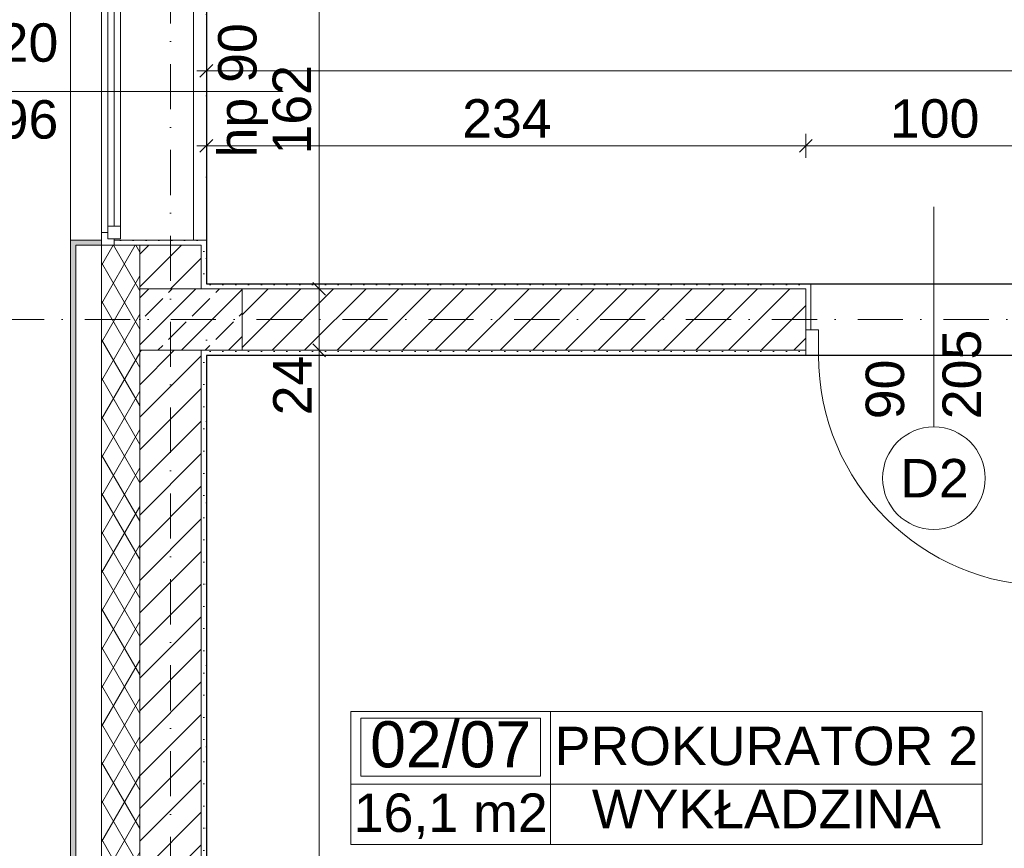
# Model space of a CAD drawing. Header units: millimetres. Extents: x -126905 to -83905, y -179170 to 5194.
# Tile 9 of 56: x -122518 to -118674, y -99931 to -96696. Entities that reach past the tile are written whole.
import ezdxf
from ezdxf.enums import TextEntityAlignment as Align

# ---------------------------------------------------------------- set-up
doc = ezdxf.new("R2010")
doc.units = ezdxf.units.MM
doc.header["$MEASUREMENT"] = 0
doc.linetypes.add('Kropki i Kreski', pattern=[335.138881, 176.388884, -88.194442, 0, -70.555556])
doc.linetypes.add('Kropkowana', pattern=[317.499995, 0, -317.499995])
for name, color, linetype, lineweight in [('Nowe_Drzwi Archicad_Nr_pióra__3', 7, 'Continuous', 13), ('Nowe_Konstrukcja - Stropy_Nr_pióra__126', 255, 'Continuous', 0), ('Nowe_Konstrukcja - Słupy_Nr_pióra__41', 7, 'Continuous', 13), ('Nowe_Konstrukcja - Ściany zew_Nr_pióra__21', 7, 'Continuous', 20), ('Nowe_Konstrukcja - Ściany zew_Nr_pióra__3', 7, 'Continuous', 13), ('Nowe_Okna Archicada_Nr_pióra__3', 7, 'Continuous', 13), ('Nowe_Osie_Nr_pióra__4', 8, 'Continuous', 13), ('Nowe_Wymiarowanie - Ogólne_Nr_pióra__42', 8, 'Continuous', 25), ('Nowe_Znaczniki drzwi Archicada_Nr_pióra__2', 8, 'Continuous', 15), ('Nowe_Znaczniki drzwi Archicada_Nr_pióra__7', 7, 'Continuous', 35), ('Nowe_Znaczniki okien Archicada_Nr_pióra__2', 8, 'Continuous', 15), ('Nowe_Znaczniki okien Archicada_Nr_pióra__7', 7, 'Continuous', 35)]:
    doc.layers.add(name, color=color, linetype=linetype, lineweight=lineweight)
for name, color, linetype in [('Nowe_Elementy Modelu - Strefy', 7, 'Continuous'), ('Nowe_Konstrukcja - Stropy', 7, 'Continuous'), ('Nowe_Konstrukcja - Słupy', 7, 'Continuous'), ('Nowe_Konstrukcja - Ściany zew', 7, 'Continuous'), ('Nowe_Osie', 7, 'Continuous'), ('Nowe_Wymiarowanie - Ogólne', 7, 'Continuous'), ('Nowe_Znaczniki drzwi Archicada', 7, 'Continuous'), ('Nowe_Znaczniki okien Archicada', 7, 'Continuous')]:
    doc.layers.add(name, color=color, linetype=linetype)
for name, color, linetype, lineweight, true_color in [('Nowe_Elementy Modelu - Strefy_Nr_pióra__58', 7, 'Continuous', 25, 0xdf0000), ('Nowe_Konstrukcja - Słupy_Nr_pióra__101', 250, 'Continuous', 13, 0x333333), ('Nowe_Konstrukcja - Ściany zew_Nr_pióra__23', 7, 'Continuous', 13, 0x858585), ('Nowe_Metryczki pomieszczeń Archicada_Nr_pióra__81', 7, 'Continuous', 13, 0x6a6a6a), ('Nowe_Wymiarowanie - Ogólne_Nr_pióra__81', 7, 'Continuous', 13, 0x6a6a6a), ('Nowe_Znaczniki drzwi Archicada_Nr_pióra__81', 7, 'Continuous', 13, 0x6a6a6a), ('Nowe_Znaczniki okien Archicada_Nr_pióra__81', 7, 'Continuous', 13, 0x6a6a6a)]:
    doc.layers.add(name, color=color, linetype=linetype, lineweight=lineweight, true_color=true_color)
doc.styles.add('STYL_AUTOMATYCZNY_1', font='arial.ttf')
doc.styles.add('STYL_AUTOMATYCZNY_2', font='arial.ttf')
doc.dimstyles.new('STYL_AUTOMATYCZNY__1', dxfattribs={"dimtxt": 150, "dimasz": 47.5, "dimexe": 0.18, "dimexo": 0.0625, "dimgap": 0, "dimtad": 1, "dimdec": 0, "dimlfac": 0.1, "dimzin": 0, "dimdsep": 46, "dimtxsty": 'STYL_AUTOMATYCZNY_1', "dimblk": 'ARROWHEAD_6', "dimblk1": 'ARROWHEAD_6', "dimblk2": 'ARROWHEAD_6', "dimcen": 0.09, "dimse1": 1, "dimse2": 1, "dimclrd": 256, "dimclre": 256, "dimclrt": 8, "dimazin": 0, "dimtfac": 1, "dimtdec": 4, "dimtmove": 0, "dimatfit": 3, "dimfxl": 0, "dimtolj": 1, "dimtzin": 0, "dimarcsym": 0})
doc.dimstyles.new('STYL_AUTOMATYCZNY__2', dxfattribs={"dimtxt": 150, "dimasz": 47.5, "dimexe": 0.18, "dimexo": 0.0625, "dimgap": 0, "dimtad": 1, "dimtih": 1, "dimtoh": 1, "dimdec": 0, "dimlfac": 0.1, "dimzin": 0, "dimdsep": 46, "dimtxsty": 'STYL_AUTOMATYCZNY_1', "dimblk": 'ARROWHEAD_6', "dimblk1": 'ARROWHEAD_6', "dimblk2": 'ARROWHEAD_6', "dimcen": 0.09, "dimse1": 1, "dimse2": 1, "dimclrd": 256, "dimclre": 256, "dimclrt": 8, "dimazin": 0, "dimtfac": 1, "dimtdec": 4, "dimtmove": 0, "dimatfit": 3, "dimfxl": 0, "dimtolj": 1, "dimtzin": 0, "dimarcsym": 0})
doc.dimstyles.new('STYL_AUTOMATYCZNY__4', dxfattribs={"dimtxt": 150, "dimasz": 47.5, "dimexe": 0.18, "dimexo": 0.0625, "dimgap": 0, "dimtad": 1, "dimtih": 1, "dimtoh": 1, "dimdec": 0, "dimlfac": 0.1, "dimzin": 0, "dimdsep": 46, "dimtxsty": 'STYL_AUTOMATYCZNY_1', "dimblk": 'ARROWHEAD_6', "dimblk1": 'ARROWHEAD_6', "dimblk2": 'ARROWHEAD_6', "dimcen": 0.09, "dimse1": 1, "dimse2": 1, "dimclrd": 256, "dimclre": 256, "dimclrt": 8, "dimazin": 0, "dimtfac": 1, "dimtdec": 4, "dimtmove": 2, "dimatfit": 3, "dimfxl": 0, "dimtolj": 1, "dimtzin": 0, "dimarcsym": 0})
pattern_1 = [(0, (0, 0), (0, 86.60254), [0, -50]), (0, (25, 43.3), (0, 86.60254), [0, -50])]
pattern_2 = [(45, (0, 0), (-63.63961, 63.63961), [])]

# ---------------------------------------------------------------- blocks, each defined once
blk = doc.blocks.new('PROKURATOR 2_02_07_7_1', base_point=(-120445.6, -99679.7))
at = {"layer": 'Nowe_Metryczki pomieszczeń Archicada_Nr_pióra__81', "color": 251, "linetype": 'Continuous', "lineweight": 13, "true_color": 0x6a6a6a}
for p, q in [((-121226, -99396.8), (-118761.2, -99396.8)), ((-121226, -99915.4), (-121226, -99396.8)), ((-120445.6, -99396.8), (-120445.6, -99915.4)), ((-118761.2, -99396.8), (-118761.2, -99915.4)), ((-121187, -99422.8), (-120484.6, -99422.8)), ((-121187, -99649.1), (-121187, -99422.8)), ((-120484.6, -99422.8), (-120484.6, -99649.1)), ((-120484.6, -99649.1), (-121187, -99649.1)), ((-121226, -99679.7), (-118761.2, -99679.7)), ((-118761.2, -99915.4), (-121226, -99915.4))]:
    blk.add_line(p, q, dxfattribs=at)
at = {"layer": 'Nowe_Metryczki pomieszczeń Archicada_Nr_pióra__81', "color": 251, "lineweight": 13, "true_color": 0x6a6a6a}
for tag, height, style, p in [('ROOM_NUMBER', 180, 'STYL_AUTOMATYCZNY_2', (-120835.8, -99524.8)), ('ROOM_NAME', 150, 'STYL_AUTOMATYCZNY_1', (-119603.4, -99531)), ('floor_f', 150, 'STYL_AUTOMATYCZNY_1', (-119603.4, -99777.2)), ('ROOM_CALC_AREA', 150, 'STYL_AUTOMATYCZNY_1', (-120835.8, -99791.8))]:
    blk.add_attdef(tag, text='', height=height, dxfattribs=dict(at, style=style)).set_placement(p, align=Align.MIDDLE_CENTER)
blk = doc.blocks.new('Strop_1_1', base_point=(-95969.4, -92006.6))
at = {"layer": 'Nowe_Konstrukcja - Stropy_Nr_pióra__126', "color": 255, "linetype": 'Kropkowana', "lineweight": 0, "flags": 128}
blk.add_lwpolyline([(-95969.4, -92006.6), (-121789.5, -92006.6), (-121789.5, -102826.6), (-111909.5, -102826.6), (-111909.5, -100086.6), (-107469, -100086.6), (-107469, -102826.6), (-95969.4, -102826.6)], close=True, dxfattribs=at)
blk = doc.blocks.new('Drzwi 27')
at = {"layer": 'Nowe_Drzwi Archicad_Nr_pióra__3', "color": 7, "linetype": 'Continuous', "lineweight": 13}
for p, q in [((410, 820), (410, 900)), ((410, 900), (450, 900)), ((450, 900), (450, 820)), ((450, 820), (410, 820)), ((430, 820), (430, 80)), ((410, 0), (410, 80)), ((410, 80), (450, 80)), ((450, 80), (450, 0)), ((-450, 0), (-500, 0)), ((-500, 0), (-500, -100)), ((-500, 0), (-500, -20)), ((-500, 0), (-500, -20)), ((-450, -100), (-450, 0)), ((450, 0), (410, 0)), ((500, 0), (450, 0)), ((450, 0), (450, -100)), ((500, -100), (500, 0)), ((500, 0), (500, -20)), ((500, 0), (500, -20)), ((-500, -20), (-500, -100)), ((-500, -20), (-500, -100)), ((500, -20), (500, -100)), ((500, -20), (500, -100)), ((-500, -100), (-450, -100)), ((-480, -100), (-480, -280)), ((450, -100), (500, -100)), ((480, -100), (480, -280)), ((-500, -280), (-480, -280)), ((500, -280), (480, -280))]:
    blk.add_line(p, q, dxfattribs=at)
at = {"layer": 'Nowe_Drzwi Archicad_Nr_pióra__3', "color": 7, "linetype": 'Continuous', "lineweight": 13, "flags": 128}
for points in [[(430, 820), (430, 80), (410, 80), (410, 820)], [(450, 820), (450, 80), (430, 80), (430, 820)]]:
    blk.add_lwpolyline(points, close=True, dxfattribs=at)
at = {"layer": 'Nowe_Drzwi Archicad_Nr_pióra__3', "color": 7, "linetype": 'Continuous', "lineweight": 13}
blk.add_arc((450, 0), 900, 90, 180, dxfattribs=at)
blk = doc.blocks.new('Znacznik D 27_3')
at = {"layer": 'Nowe_Znaczniki drzwi Archicada_Nr_pióra__2', "color": 8, "linetype": 'Continuous', "lineweight": 15, "flags": 128}
blk.add_lwpolyline([(200, 479.2, 1), (-200, 479.2, 1)], format="xyb", close=True, dxfattribs=at)
at = {"layer": 'Nowe_Znaczniki drzwi Archicada_Nr_pióra__81', "color": 251, "linetype": 'Continuous', "lineweight": 13, "true_color": 0x6a6a6a}
blk.add_line((0, 279.2), (0, -580), dxfattribs=at)
at = {"layer": 'Nowe_Znaczniki drzwi Archicada_Nr_pióra__7', "color": 7, "lineweight": 35, "char_height": 150, "attachment_point": 7, "style": 'STYL_AUTOMATYCZNY_1'}
for s, insert, rotation in [('\\A1;{\\pql;\\pt0;\\fArial|b0|i0|c238|p0;\\W1.000000;D2\\fArial|b0|i0|c238|p0;\\W1.000000;\\fArial|b0|i0|c238|p0;\\W1.000000;\\fArial|b0|i0|c238|p0;\\W1.000000;}', (131.5, 554.2), 180), ('\\A1;{\\pql;\\pt0;\\fArial|b0|i0|c238|p0;\\W1.000000;205\\fArial|b0|i0|c238|p0;\\W1.000000;\\A1{\\H.66x;\\S^  ;}\\fArial|b0|i0|c238|p0;\\W1.000000;\\fArial|b0|i0|c238|p0;\\W1.000000;}', (-227.5, 249.3), 270), ('\\A1;{\\pql;\\pt0;\\fArial|b0|i0|c238|p0;\\W1.000000;90\\fArial|b0|i0|c238|p0;\\W1.000000;\\A1{\\H.66x;\\S^  ;}\\fArial|b0|i0|c238|p0;\\W1.000000;\\fArial|b0|i0|c238|p0;\\W1.000000;}', (72.5, 249.3), 270)]:
    blk.add_mtext(s, dxfattribs=dict(at, insert=insert, rotation=rotation))
blk = doc.blocks.new('Ściana_6_1', base_point=(-112029.5, -97866.6))
at = {"layer": 'Nowe_Konstrukcja - Ściany zew_Nr_pióra__23', "linetype": 'Continuous', "lineweight": 13, "true_color": 0x858585}
h = blk.add_hatch(dxfattribs=at)
h.set_pattern_fill('Tynk_0001', color=252, style=0, pattern_type=2)
h.set_pattern_definition(pattern_1)
h.paths.add_polyline_path([(-119449.5, -97726.6), (-121789.5, -97726.6), (-121789.5, -97746.6), (-119449.5, -97746.6)])
h = blk.add_hatch(dxfattribs=at)
h.set_pattern_fill('Bloczki_ceramiczne_0001', color=252, style=0, pattern_type=2)
h.set_pattern_definition(pattern_2)
h.paths.add_polyline_path([(-121649.6, -97986.6), (-119449.5, -97986.6), (-119449.5, -97906.6), (-119449.5, -97746.6), (-121649.6, -97746.6)])
h = blk.add_hatch(dxfattribs=at)
h.set_pattern_fill('Tynk_0001', color=252, style=0, pattern_type=2)
h.set_pattern_definition(pattern_1)
h.paths.add_polyline_path([(-119429.5, -97726.6), (-119449.5, -97726.6), (-119449.5, -97746.6), (-119449.5, -97906.6), (-119429.5, -97906.6)])
h = blk.add_hatch(dxfattribs=at)
h.set_pattern_fill('Tynk_0001', color=252, style=0, pattern_type=2)
h.set_pattern_definition(pattern_1)
h.paths.add_polyline_path([(-121789.5, -98006.6), (-119449.5, -98006.6), (-119449.5, -97986.6), (-121789.5, -97986.6)])
at = {"layer": 'Nowe_Konstrukcja - Ściany zew_Nr_pióra__21', "color": 7, "linetype": 'Continuous', "lineweight": 20}
for p, q in [((-119449.5, -97726.6), (-119429.5, -97726.6)), ((-119429.5, -97906.6), (-119429.5, -97726.6)), ((-119449.5, -97906.6), (-119429.5, -97906.6)), ((-119449.5, -97986.6), (-119449.5, -97906.6)), ((-119449.5, -98006.6), (-119449.5, -97986.6))]:
    blk.add_line(p, q, dxfattribs=at)
at = {"layer": 'Nowe_Konstrukcja - Ściany zew_Nr_pióra__21', "color": 7, "linetype": 'Continuous', "lineweight": 20, "flags": 128}
for points in [[(-119449.5, -97726.6), (-121789.5, -97726.6)], [(-121789.5, -98006.6), (-119449.5, -98006.6)]]:
    blk.add_lwpolyline(points, dxfattribs=at)
at = {"layer": 'Nowe_Konstrukcja - Ściany zew_Nr_pióra__3', "color": 7, "linetype": 'Continuous', "lineweight": 13}
for p, q in [((-119449.5, -97746.6), (-121649.6, -97746.6)), ((-119449.5, -97746.6), (-119449.5, -97906.6)), ((-121649.6, -97986.6), (-119449.5, -97986.6))]:
    blk.add_line(p, q, dxfattribs=at)
at = {"layer": 'Nowe_Drzwi Archicad_Nr_pióra__3', "color": 7, "linetype": 'Continuous', "lineweight": 13, "xscale": -1, "zscale": 1000, "rotation": 179.9999999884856}
blk.add_blockref('Drzwi 27', (-118949.5, -98006.6), dxfattribs=at)
at = {"layer": 'Nowe_Znaczniki drzwi Archicada', "color": 251, "lineweight": 13, "true_color": 0x6a6a6a, "rotation": 180}
blk.add_blockref('Znacznik D 27_3', (-118949.5, -98006.6), dxfattribs=at)
blk = doc.blocks.new('Okno 27')
at = {"layer": 'Nowe_Okna Archicada_Nr_pióra__3', "color": 7, "linetype": 'Continuous', "lineweight": 13}
for p, q in [((-600, 360), (-580, 360)), ((-580, 0), (-580, 360)), ((600, 360), (580, 360)), ((580, 0), (580, 360)), ((-580, 310), (580, 310)), ((-600, 0), (-575, 0)), ((-600, -50), (-600, 0)), ((-600, -50), (-600, 0)), ((-575, 25), (-525, 25)), ((-575, -25), (-575, 25)), ((-575, 0), (-575, -25)), ((-525, 25), (525, 25)), ((-525, 25), (-525, -25)), ((-525, 25), (525, 25)), ((-525, 0), (525, 0)), ((525, -25), (525, 25)), ((525, 25), (575, 25)), ((575, 25), (575, -25)), ((575, -25), (575, 0)), ((575, 0), (600, 0)), ((600, -50), (600, 0)), ((600, -50), (600, 0)), ((-575, -25), (-550, -25)), ((-525, -25), (-575, -25)), ((-550, -25), (-550, -50)), ((525, -25), (-525, -25)), ((575, -25), (525, -25)), ((550, -50), (550, -25)), ((550, -25), (575, -25)), ((-550, -50), (-600, -50)), ((-580, -50), (-580, -170)), ((550, -50), (-550, -50)), ((600, -50), (550, -50)), ((580, -50), (580, -170)), ((-600, -170), (-580, -170)), ((-580, -170), (580, -170)), ((600, -170), (580, -170))]:
    blk.add_line(p, q, dxfattribs=at)
blk = doc.blocks.new('Znacznik O 27_3')
at = {"layer": 'Nowe_Znaczniki okien Archicada_Nr_pióra__2', "color": 8, "linetype": 'Continuous', "lineweight": 15, "flags": 128}
blk.add_lwpolyline([(-200, -1280, 1), (200, -1280, 1)], format="xyb", close=True, dxfattribs=at)
at = {"layer": 'Nowe_Znaczniki okien Archicada_Nr_pióra__81', "color": 251, "linetype": 'Continuous', "lineweight": 13, "true_color": 0x6a6a6a}
blk.add_line((0, -1080), (0, 300), dxfattribs=at)
at = {"layer": 'Nowe_Znaczniki okien Archicada_Nr_pióra__7', "color": 7, "lineweight": 35, "char_height": 150, "attachment_point": 7, "style": 'STYL_AUTOMATYCZNY_1'}
for s, insert, rotation in [('\\A1;{\\pql;\\pt0;\\fArial|b0|i0|c238|p0;\\W1.000000;hp 90\\fArial|b0|i0|c238|p0;\\W1.000000;\\A1{\\H.66x;\\S^  ;}\\fArial|b0|i0|c238|p0;\\W1.000000;\\fArial|b0|i0|c238|p0;\\W1.000000;}', (257.4, 240.9), 180), ('\\A1;{\\pql;\\pt0;\\fArial|b0|i0|c238|p0;\\W1.000000;120\\fArial|b0|i0|c238|p0;\\W1.000000;\\A1{\\H.66x;\\S^  ;}\\fArial|b0|i0|c238|p0;\\W1.000000;\\fArial|b0|i0|c238|p0;\\W1.000000;}', (-72.5, -927.7), 90), ('\\A1;{\\pql;\\pt0;\\fArial|b0|i0|c238|p0;\\W1.000000;196\\fArial|b0|i0|c238|p0;\\W1.000000;\\A1{\\H.66x;\\S^  ;}\\fArial|b0|i0|c238|p0;\\W1.000000;\\fArial|b0|i0|c238|p0;\\W1.000000;}', (227.5, -927.7), 90), ('\\A1;{\\pql;\\pt0;\\fArial|b0|i0|c238|p0;\\W1.000000;O1\\fArial|b0|i0|c238|p0;\\W1.000000;\\fArial|b0|i0|c238|p0;\\W1.000000;\\fArial|b0|i0|c238|p0;\\W1.000000;}', (137.2, -1202.5), 180)]:
    blk.add_mtext(s, dxfattribs=dict(at, insert=insert, rotation=rotation))
blk = doc.blocks.new('Ściana_24_1', base_point=(-121929.5, -91366.6))
at = {"layer": 'Nowe_Konstrukcja - Ściany zew_Nr_pióra__23', "linetype": 'Continuous', "lineweight": 0, "true_color": 0xdfdfdf}
for points in [[(-122319.5, -97576.6), (-122299.5, -97576.6), (-122199.5, -97576.6), (-122199.5, -97556.6), (-122319.5, -97556.6)], [(-122299.5, -97576.6), (-122319.5, -97576.6), (-122319.5, -100492.2), (-122299.5, -100492.2)]]:
    blk.add_hatch(color=254, dxfattribs=at).paths.add_polyline_path(points)
at = {"layer": 'Nowe_Konstrukcja - Ściany zew_Nr_pióra__23', "linetype": 'Continuous', "lineweight": 13, "true_color": 0x858585}
h = blk.add_hatch(dxfattribs=at)
h.set_pattern_fill('Tynk_0001', color=252, style=0, pattern_type=2)
h.set_pattern_definition(pattern_1)
h.paths.add_polyline_path([(-121789.5, -97556.6), (-122149.5, -97556.6), (-122149.5, -97576.6), (-121809.5, -97576.6), (-121789.5, -97576.6)])
h = blk.add_hatch(dxfattribs=at)
h.set_pattern_fill('Izolacja_miękka_0001', color=252, style=0, pattern_type=2)
h.set_pattern_definition([(60, (0, 0), (-64.951905, 37.5), []), (120, (0, 0), (64.951905, 37.5), [])])
h.paths.add_polyline_path([(-122199.5, -100492.2), (-122149.5, -100492.2), (-122049.5, -100492.2), (-122049.5, -97576.6), (-122149.5, -97576.6), (-122199.5, -97576.6)])
h = blk.add_hatch(dxfattribs=at)
h.set_pattern_fill('Bloczki_ceramiczne_0001', color=252, style=0, pattern_type=2)
h.set_pattern_definition(pattern_2)
h.paths.add_polyline_path([(-122049.5, -97746.6), (-121809.5, -97746.6), (-121809.5, -97576.6), (-122049.5, -97576.6)])
h = blk.add_hatch(dxfattribs=at)
h.set_pattern_fill('Tynk_0001', color=252, style=0, pattern_type=2)
h.set_pattern_definition(pattern_1)
h.paths.add_polyline_path([(-121809.5, -97576.6), (-121809.5, -97726.6), (-121789.5, -97726.6), (-121789.5, -97576.6)])
h = blk.add_hatch(dxfattribs=at)
h.set_pattern_fill('Bloczki_ceramiczne_0001', color=252, style=0, pattern_type=2)
h.set_pattern_definition(pattern_2)
h.paths.add_polyline_path([(-122049.5, -97986.6), (-122049.3, -97986.6), (-122049.3, -97746.6), (-122049.5, -97746.6)])
h = blk.add_hatch(dxfattribs=at)
h.set_pattern_fill('Tynk_0001', color=252, style=0, pattern_type=2)
h.set_pattern_definition(pattern_1)
h.paths.add_polyline_path([(-121789.5, -97746.6), (-121789.5, -97726.6), (-121809.5, -97726.6), (-121809.5, -97746.6)])
h = blk.add_hatch(dxfattribs=at)
h.set_pattern_fill('Bloczki_ceramiczne_0001', color=252, style=0, pattern_type=2)
h.set_pattern_definition(pattern_2)
h.paths.add_polyline_path([(-122049.5, -100492.2), (-121809.5, -100492.2), (-121809.5, -97986.6), (-122049.5, -97986.6)])
h = blk.add_hatch(dxfattribs=at)
h.set_pattern_fill('Tynk_0001', color=252, style=0, pattern_type=2)
h.set_pattern_definition(pattern_1)
h.paths.add_polyline_path([(-121789.5, -98006.6), (-121789.5, -97986.6), (-121809.5, -97986.6), (-121809.5, -98006.6)])
h = blk.add_hatch(dxfattribs=at)
h.set_pattern_fill('Tynk_0001', color=252, style=0, pattern_type=2)
h.set_pattern_definition(pattern_1)
h.paths.add_polyline_path([(-121809.5, -98006.6), (-121809.5, -100492.2), (-121789.5, -100492.2), (-121789.5, -98006.6)])
at = {"layer": 'Nowe_Konstrukcja - Ściany zew_Nr_pióra__21', "color": 7, "linetype": 'Continuous', "lineweight": 20}
for p, q in [((-122199.5, -97556.6), (-122319.5, -97556.6)), ((-122319.5, -97576.6), (-122319.5, -97556.6)), ((-122199.5, -97576.6), (-122199.5, -97556.6)), ((-122149.5, -97556.6), (-121789.5, -97556.6)), ((-122149.5, -97576.6), (-122149.5, -97556.6)), ((-121789.5, -97576.6), (-121789.5, -97556.6)), ((-122199.5, -97576.6), (-122149.5, -97576.6))]:
    blk.add_line(p, q, dxfattribs=at)
at = {"layer": 'Nowe_Konstrukcja - Ściany zew_Nr_pióra__21', "color": 7, "linetype": 'Continuous', "lineweight": 20, "flags": 128}
for points in [[(-122319.5, -97576.6), (-122319.5, -100492.2)], [(-121789.5, -97726.6), (-121789.5, -97576.6)], [(-121789.5, -100492.2), (-121789.5, -98006.6)]]:
    blk.add_lwpolyline(points, dxfattribs=at)
at = {"layer": 'Nowe_Konstrukcja - Ściany zew_Nr_pióra__3', "color": 7, "linetype": 'Continuous', "lineweight": 13}
for p, q in [((-122299.5, -97576.6), (-122299.5, -100492.2)), ((-122299.5, -97576.6), (-122199.5, -97576.6)), ((-122199.5, -97576.6), (-122199.5, -100492.2)), ((-121809.5, -97576.6), (-122149.5, -97576.6)), ((-122049.5, -97576.6), (-122049.5, -97746.6)), ((-121809.5, -97746.6), (-121809.5, -97576.6)), ((-122049.5, -97746.6), (-122049.5, -97986.6)), ((-122049.5, -97986.6), (-122049.5, -100492.2)), ((-121809.5, -100492.2), (-121809.5, -97986.6))]:
    blk.add_line(p, q, dxfattribs=at)
at = {"layer": 'Nowe_Okna Archicada_Nr_pióra__3', "color": 7, "linetype": 'Continuous', "lineweight": 13, "zscale": 1000, "rotation": 269.9999999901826}
blk.add_blockref('Okno 27', (-122149.5, -96976.6), dxfattribs=at)
at = {"layer": 'Nowe_Znaczniki okien Archicada', "color": 251, "lineweight": 13, "true_color": 0x6a6a6a, "rotation": 270}
blk.add_blockref('Znacznik O 27_3', (-121789.5, -96976.6), dxfattribs=at)
blk = doc.blocks.new('Standardowy znacznik osi_4')
at = {"layer": 'Nowe_Osie_Nr_pióra__4', "color": 8, "linetype": 'Kropki i Kreski', "lineweight": 13}
blk.add_line((1000, 0), (16473, 0), dxfattribs=at)
at = {"layer": 'Nowe_Osie_Nr_pióra__4', "color": 8, "lineweight": 13, "style": 'STYL_AUTOMATYCZNY_1'}
for tag, p in [('AC_MarkerText_1_0', (-67.9, -57.1)), ('AC_MarkerText_1_1', (17905.2, -57.1))]:
    blk.add_attdef(tag, text='', height=250, rotation=270, dxfattribs=at).set_placement(p, align=Align.TOP_CENTER)
blk = doc.blocks.new('Standardowy znacznik osi_5')
at = {"layer": 'Nowe_Osie_Nr_pióra__4', "color": 8, "linetype": 'Kropki i Kreski', "lineweight": 13}
blk.add_line((1000, 0), (32849.3, 0), dxfattribs=at)
at = {"layer": 'Nowe_Osie_Nr_pióra__4', "color": 8, "lineweight": 13, "style": 'STYL_AUTOMATYCZNY_1'}
for tag, p in [('AC_MarkerText_1_0', (-250, -239.3)), ('AC_MarkerText_1_1', (34099.3, -239.3))]:
    blk.add_attdef(tag, text='', height=250, rotation=180, dxfattribs=at).set_placement(p, align=Align.TOP_CENTER)
blk = doc.blocks.new('*D164')
at = {"layer": 'Nowe_Wymiarowanie - Ogólne_Nr_pióra__81', "color": 251, "linetype": 'Continuous', "lineweight": 13, "true_color": 0x6a6a6a}
for p, q in [((-124194.6, -91021.6), (-124244.6, -90971.6)), ((-124219.6, -90959.1), (-124219.6, -90996.6)), ((-124266.5, -90996.6), (-124172.7, -90996.6)), ((-124219.6, -90996.6), (-124219.6, -103836.6)), ((-124244.6, -103811.6), (-124194.6, -103861.6)), ((-124266.5, -103836.6), (-124172.7, -103836.6)), ((-124219.6, -103836.6), (-124219.6, -103874.1))]:
    blk.add_line(p, q, dxfattribs=at)
at = {"layer": 'Nowe_Wymiarowanie - Ogólne_Nr_pióra__42', "color": 8, "lineweight": 25, "insert": (-124249.6, -97674), "char_height": 150, "attachment_point": 7, "rotation": 90, "style": 'STYL_AUTOMATYCZNY_1'}
blk.add_mtext('\\A1;{\\pql;\\fArial|b0|i0|c238|p0;\\W1.000000;1\xa0284}', dxfattribs=at)
blk = doc.blocks.new('ARROWHEAD_6')
at = {"color": 0, "linetype": 'Continuous', "lineweight": 0}
for p, q in [((0, 0), (-1, 0)), ((-0.5, -0.5), (0.5, 0.5))]:
    blk.add_line(p, q, dxfattribs=at)
blk = doc.blocks.new('*D219')
at = {"layer": 'Nowe_Wymiarowanie - Ogólne_Nr_pióra__81', "color": 251, "linetype": 'Continuous', "lineweight": 13, "true_color": 0x6a6a6a}
for p, q in [((-123619.3, -90996.6), (-123619.3, -96376.6)), ((-123594.3, -96401.6), (-123644.3, -96351.6)), ((-123666.2, -96376.6), (-123572.5, -96376.6)), ((-123619.3, -96376.6), (-123619.3, -97576.6)), ((-123594.3, -97601.6), (-123644.3, -97551.6))]:
    blk.add_line(p, q, dxfattribs=at)
at = {"layer": 'Nowe_Wymiarowanie - Ogólne_Nr_pióra__42', "color": 8, "lineweight": 25, "insert": (-123649.3, -97148.2), "char_height": 150, "attachment_point": 7, "rotation": 90, "style": 'STYL_AUTOMATYCZNY_1'}
blk.add_mtext('\\A1;{\\pql;\\fArial|b0|i0|c238|p0;\\W1.000000;120}', dxfattribs=at)
blk = doc.blocks.new('*D220')
at = {"layer": 'Nowe_Wymiarowanie - Ogólne_Nr_pióra__81', "color": 251, "linetype": 'Continuous', "lineweight": 13, "true_color": 0x6a6a6a}
for p, q in [((-123619.3, -96376.6), (-123619.3, -97576.6)), ((-123594.3, -97601.6), (-123644.3, -97551.6)), ((-123666.2, -97576.6), (-123572.5, -97576.6)), ((-123619.3, -97576.6), (-123619.3, -100492.2)), ((-123594.3, -100517.2), (-123644.3, -100467.2))]:
    blk.add_line(p, q, dxfattribs=at)
at = {"layer": 'Nowe_Wymiarowanie - Ogólne_Nr_pióra__42', "color": 8, "lineweight": 25, "insert": (-123640, -99243.8), "char_height": 150, "attachment_point": 7, "rotation": 90, "style": 'STYL_AUTOMATYCZNY_1'}
blk.add_mtext('\\A1;{\\pql;\\fArial|b0|i0|c238|p0;\\W1.000000;291\\fArial|b0|i0|c238|p0;\\W1.000000;\\A1{\\H.66x;\\S5^  ;}}', dxfattribs=at)
blk = doc.blocks.new('*D221')
at = {"layer": 'Nowe_Wymiarowanie - Ogólne_Nr_pióra__81', "color": 251, "linetype": 'Continuous', "lineweight": 13, "true_color": 0x6a6a6a}
for p, q in [((-123619.3, -97576.6), (-123619.3, -100492.2)), ((-123594.3, -100517.2), (-123644.3, -100467.2)), ((-123666.2, -100492.2), (-123572.5, -100492.2)), ((-123619.3, -100492.2), (-123619.3, -101992.2)), ((-123594.3, -102017.2), (-123644.3, -101967.2))]:
    blk.add_line(p, q, dxfattribs=at)
at = {"layer": 'Nowe_Wymiarowanie - Ogólne_Nr_pióra__42', "color": 8, "lineweight": 25, "insert": (-123649.3, -101413.8), "char_height": 150, "attachment_point": 7, "rotation": 90, "style": 'STYL_AUTOMATYCZNY_1'}
blk.add_mtext('\\A1;{\\pql;\\fArial|b0|i0|c238|p0;\\W1.000000;150}', dxfattribs=at)
blk = doc.blocks.new('*D232')
at = {"layer": 'Nowe_Wymiarowanie - Ogólne_Nr_pióra__81', "color": 251, "linetype": 'Continuous', "lineweight": 13, "true_color": 0x6a6a6a}
for p, q in [((-122024.5, -92321.4), (-122074.5, -92371.4)), ((-122049.5, -92393.3), (-122049.5, -92299.5)), ((-121784.5, -92321.4), (-121834.5, -92371.4)), ((-122087, -92346.4), (-122049.5, -92346.4)), ((-122049.5, -92346.4), (-121809.5, -92346.4))]:
    blk.add_line(p, q, dxfattribs=at)
at = {"layer": 'Nowe_Wymiarowanie - Ogólne_Nr_pióra__42', "color": 8, "lineweight": 25, "insert": (-122303.3, -92316.4), "char_height": 150, "attachment_point": 7, "style": 'STYL_AUTOMATYCZNY_1'}
blk.add_mtext('\\A1;{\\pql;\\fArial|b0|i0|c238|p0;\\W1.000000;24}', dxfattribs=at)
blk = doc.blocks.new('*D233')
at = {"layer": 'Nowe_Wymiarowanie - Ogólne_Nr_pióra__81', "color": 251, "linetype": 'Continuous', "lineweight": 13, "true_color": 0x6a6a6a}
for p, q in [((-121784.5, -92321.4), (-121834.5, -92371.4)), ((-121809.5, -92393.3), (-121809.5, -92299.5)), ((-117694.5, -92321.4), (-117744.5, -92371.4)), ((-122049.5, -92346.4), (-121809.5, -92346.4)), ((-121809.5, -92346.4), (-117719.5, -92346.4))]:
    blk.add_line(p, q, dxfattribs=at)
at = {"layer": 'Nowe_Wymiarowanie - Ogólne_Nr_pióra__42', "color": 8, "lineweight": 25, "char_height": 150, "attachment_point": 7, "style": 'STYL_AUTOMATYCZNY_1'}
for s, insert in [('\\A1;{\\pql;\\fArial|b0|i0|c238|p0;\\W1.000000;409}', (-120050.5, -92316.4)), ('\\A1;{\\pql;\\fArial|b0|i0|c238|p0;\\W1.000000;12}', (-117973.3, -92316.4))]:
    blk.add_mtext(s, dxfattribs=dict(at, insert=insert))
blk = doc.blocks.new('*D262')
at = {"layer": 'Nowe_Wymiarowanie - Ogólne_Nr_pióra__81', "color": 251, "linetype": 'Continuous', "lineweight": 13, "true_color": 0x6a6a6a}
for p, q in [((-121764.5, -97163.6), (-121814.5, -97213.6)), ((-121789.5, -97235.5), (-121789.5, -97141.7)), ((-119424.5, -97163.6), (-119474.5, -97213.6)), ((-119449.5, -97235.5), (-119449.5, -97141.7)), ((-121827, -97188.6), (-121789.5, -97188.6)), ((-121789.5, -97188.6), (-119449.5, -97188.6))]:
    blk.add_line(p, q, dxfattribs=at)
at = {"layer": 'Nowe_Wymiarowanie - Ogólne_Nr_pióra__42', "color": 8, "lineweight": 25, "insert": (-120791.1, -97158.6), "char_height": 150, "attachment_point": 7, "style": 'STYL_AUTOMATYCZNY_1'}
blk.add_mtext('\\A1;{\\pql;\\fArial|b0|i0|c238|p0;\\W1.000000;234}', dxfattribs=at)
blk = doc.blocks.new('*D263')
at = {"layer": 'Nowe_Wymiarowanie - Ogólne_Nr_pióra__81', "color": 251, "linetype": 'Continuous', "lineweight": 13, "true_color": 0x6a6a6a}
for p, q in [((-119424.5, -97163.6), (-119474.5, -97213.6)), ((-119449.5, -97235.5), (-119449.5, -97141.7)), ((-118424.5, -97163.6), (-118474.5, -97213.6)), ((-118449.5, -97235.5), (-118449.5, -97141.7)), ((-119449.5, -97188.6), (-118449.5, -97188.6))]:
    blk.add_line(p, q, dxfattribs=at)
at = {"layer": 'Nowe_Wymiarowanie - Ogólne_Nr_pióra__42', "color": 8, "lineweight": 25, "insert": (-119121.1, -97158.6), "char_height": 150, "attachment_point": 7, "style": 'STYL_AUTOMATYCZNY_1'}
blk.add_mtext('\\A1;{\\pql;\\fArial|b0|i0|c238|p0;\\W1.000000;100}', dxfattribs=at)
blk = doc.blocks.new('*D277')
at = {"layer": 'Nowe_Wymiarowanie - Ogólne_Nr_pióra__81', "color": 251, "linetype": 'Continuous', "lineweight": 13, "true_color": 0x6a6a6a}
for p, q in [((-121789.5, -96942.8), (-121789.5, -96849)), ((-95969.5, -96942.8), (-95969.5, -96849)), ((-121827, -96895.9), (-121789.5, -96895.9)), ((-121764.5, -96870.9), (-121814.5, -96920.9)), ((-121789.5, -96895.9), (-95969.5, -96895.9)), ((-95994.5, -96920.9), (-95944.5, -96870.9)), ((-95969.5, -96895.9), (-95932, -96895.9))]:
    blk.add_line(p, q, dxfattribs=at)
at = {"layer": 'Nowe_Wymiarowanie - Ogólne_Nr_pióra__42', "color": 8, "lineweight": 25, "insert": (-109136.9, -96865.9), "char_height": 150, "attachment_point": 7, "style": 'STYL_AUTOMATYCZNY_1'}
blk.add_mtext('\\A1;{\\pql;\\fArial|b0|i0|c238|p0;\\W1.000000;2\xa0582}', dxfattribs=at)
blk = doc.blocks.new('*D278')
at = {"layer": 'Nowe_Wymiarowanie - Ogólne_Nr_pióra__81', "color": 251, "linetype": 'Continuous', "lineweight": 13, "true_color": 0x6a6a6a}
for p, q in [((-122024.5, -102352.4), (-122074.5, -102402.4)), ((-122049.5, -102424.3), (-122049.5, -102330.5)), ((-121784.5, -102352.4), (-121834.5, -102402.4)), ((-122087, -102377.4), (-122049.5, -102377.4)), ((-122049.5, -102377.4), (-121809.5, -102377.4))]:
    blk.add_line(p, q, dxfattribs=at)
blk = doc.blocks.new('*D279')
at = {"layer": 'Nowe_Wymiarowanie - Ogólne_Nr_pióra__81', "color": 251, "linetype": 'Continuous', "lineweight": 13, "true_color": 0x6a6a6a}
for p, q in [((-121784.5, -102352.4), (-121834.5, -102402.4)), ((-121809.5, -102424.3), (-121809.5, -102330.5)), ((-118404.5, -102352.4), (-118454.5, -102402.4)), ((-118429.5, -102424.3), (-118429.5, -102330.5)), ((-122049.5, -102377.4), (-121809.5, -102377.4)), ((-121809.5, -102377.4), (-118429.5, -102377.4))]:
    blk.add_line(p, q, dxfattribs=at)
at = {"layer": 'Nowe_Wymiarowanie - Ogólne_Nr_pióra__42', "color": 8, "lineweight": 25, "char_height": 150, "attachment_point": 7, "style": 'STYL_AUTOMATYCZNY_1'}
for s, insert in [('\\A1;{\\pql;\\fArial|b0|i0|c238|p0;\\W1.000000;24}', (-121744, -102347.4)), ('\\A1;{\\pql;\\fArial|b0|i0|c238|p0;\\W1.000000;338}', (-120291.1, -102347.4)), ('\\A1;{\\pql;\\fArial|b0|i0|c238|p0;\\W1.000000;12}', (-118683.3, -102347.4))]:
    blk.add_mtext(s, dxfattribs=dict(at, insert=insert))
blk = doc.blocks.new('*D291')
at = {"layer": 'Nowe_Wymiarowanie - Ogólne_Nr_pióra__81', "color": 251, "linetype": 'Continuous', "lineweight": 13, "true_color": 0x6a6a6a}
for p, q in [((-121373.9, -97961.6), (-121323.9, -98011.6)), ((-121302.1, -97986.6), (-121395.8, -97986.6)), ((-121348.9, -102846.6), (-121348.9, -97986.6)), ((-121373.9, -102821.6), (-121323.9, -102871.6)), ((-121302.1, -102846.6), (-121395.8, -102846.6)), ((-121348.9, -102884.1), (-121348.9, -102846.6))]:
    blk.add_line(p, q, dxfattribs=at)
at = {"layer": 'Nowe_Wymiarowanie - Ogólne_Nr_pióra__42', "color": 8, "lineweight": 25, "char_height": 150, "attachment_point": 7, "rotation": 90, "style": 'STYL_AUTOMATYCZNY_1'}
for s, insert in [('\\A1;{\\pql;\\fArial|b0|i0|c238|p0;\\W1.000000;24}', (-121378.9, -98240.4)), ('\\A1;{\\pql;\\fArial|b0|i0|c238|p0;\\W1.000000;486}', (-121378.9, -100702.6))]:
    blk.add_mtext(s, dxfattribs=dict(at, insert=insert))
blk = doc.blocks.new('*D292')
at = {"layer": 'Nowe_Wymiarowanie - Ogólne_Nr_pióra__81', "color": 251, "linetype": 'Continuous', "lineweight": 13, "true_color": 0x6a6a6a}
for p, q in [((-121302.1, -97746.6), (-121395.8, -97746.6)), ((-121373.9, -97721.6), (-121323.9, -97771.6)), ((-121348.9, -97986.6), (-121348.9, -97746.6)), ((-121373.9, -97961.6), (-121323.9, -98011.6)), ((-121302.1, -97986.6), (-121395.8, -97986.6))]:
    blk.add_line(p, q, dxfattribs=at)
blk = doc.blocks.new('*D293')
at = {"layer": 'Nowe_Wymiarowanie - Ogólne_Nr_pióra__81', "color": 251, "linetype": 'Continuous', "lineweight": 13, "true_color": 0x6a6a6a}
for p, q in [((-121302.1, -96126.6), (-121395.8, -96126.6)), ((-121373.9, -96101.6), (-121323.9, -96151.6)), ((-121348.9, -97746.6), (-121348.9, -96126.6)), ((-121302.1, -97746.6), (-121395.8, -97746.6)), ((-121373.9, -97721.6), (-121323.9, -97771.6))]:
    blk.add_line(p, q, dxfattribs=at)
at = {"layer": 'Nowe_Wymiarowanie - Ogólne_Nr_pióra__42', "color": 8, "lineweight": 25, "char_height": 150, "attachment_point": 7, "rotation": 90, "style": 'STYL_AUTOMATYCZNY_1'}
for s, insert in [('\\A1;{\\pql;\\fArial|b0|i0|c238|p0;\\W1.000000;12}', (-121378.9, -96380.4)), ('\\A1;{\\pql;\\fArial|b0|i0|c238|p0;\\W1.000000;162}', (-121378.9, -97222.6))]:
    blk.add_mtext(s, dxfattribs=dict(at, insert=insert))
blk = doc.blocks.new('Słup_18_1', base_point=(-121849.5, -97866.6))
at = {"layer": 'Nowe_Konstrukcja - Słupy_Nr_pióra__101', "linetype": 'Continuous', "lineweight": 13, "true_color": 0x333333}
h = blk.add_hatch(dxfattribs=at)
h.set_pattern_fill('Beton_zbrojony_0001', color=250, style=0, pattern_type=2)
h.set_pattern_definition([(45, (0, 0), (-91.92388, 91.92388), []), (45, (-45.96, 45.96), (-91.92388, 91.92388), [97.5, -32.5])])
h.paths.add_polyline_path([(-122049.3, -97986.6), (-121649.6, -97986.6), (-121649.6, -97746.6), (-122049.3, -97746.6)])
at = {"layer": 'Nowe_Konstrukcja - Słupy_Nr_pióra__41', "color": 7, "linetype": 'Continuous', "lineweight": 13, "flags": 128}
blk.add_lwpolyline([(-122049.3, -97986.6), (-121649.6, -97986.6), (-121649.6, -97746.6), (-122049.3, -97746.6)], close=True, dxfattribs=at)

msp = doc.modelspace()

# ---------------------------------------------------------------- linework, layer by layer
at = {"layer": 'Nowe_Elementy Modelu - Strefy_Nr_pióra__58', "color": 12, "linetype": 'Continuous', "lineweight": 25, "true_color": 0xdf0000, "flags": 128}
for points in [[(-121789.5, -96146.6), (-121789.5, -97726.6), (-113238, -97726.6), (-112238, -97726.6), (-111889.5, -97726.6), (-111889.5, -99826.6), (-110479.8, -99826.6), (-110479.8, -97726.6), (-110299.5, -97726.6), (-105589.5, -97726.6), (-95969.5, -97726.6), (-95969.5, -96146.6), (-101649.1, -96146.6), (-105229.5, -96146.6)], [(-118449.5, -102826.6), (-118449.5, -98006.6), (-121789.5, -98006.6), (-121789.5, -102826.6)]]:
    msp.add_lwpolyline(points, close=True, dxfattribs=at)

# ---------------------------------------------------------------- block references
at = {"layer": 'Nowe_Elementy Modelu - Strefy', "color": 251, "linetype": 'Continuous', "lineweight": 13, "true_color": 0x6a6a6a}
msp.add_blockref('PROKURATOR 2_02_07_7_1', (-120445.6, -99679.7), dxfattribs=at).add_auto_attribs({'ROOM_NAME': 'PROKURATOR 2', 'ROOM_NUMBER': '02/07', 'ROOM_CALC_AREA': '16,1 m2', 'floor_f': 'WYKŁADZINA'})
at = {"layer": 'Nowe_Konstrukcja - Stropy', "color": 255, "linetype": 'Kropkowana', "lineweight": 0}
msp.add_blockref('Strop_1_1', (-95969.4, -92006.6), dxfattribs=at)
at = {"layer": 'Nowe_Konstrukcja - Słupy', "color": 7, "lineweight": 13}
msp.add_blockref('Słup_18_1', (-121849.5, -97866.6), dxfattribs=at)
at = {"layer": 'Nowe_Konstrukcja - Ściany zew', "color": 7, "lineweight": 20}
for name, p in [('Ściana_24_1', (-121929.5, -91366.6)), ('Ściana_6_1', (-112029.5, -97866.6))]:
    msp.add_blockref(name, p, dxfattribs=at)
at = {"layer": 'Nowe_Osie', "color": 8, "linetype": 'Continuous', "lineweight": 15, "zscale": 1000}
for name, p, rotation in [('Standardowy znacznik osi_4', (-121929.5, -106426.6), 90), ('Standardowy znacznik osi_5', (-91921.8, -97866.6), 180)]:
    msp.add_blockref(name, p, dxfattribs=dict(at, rotation=rotation))

# ---------------------------------------------------------------- dimensions: what is measured, and where the dimension line sits
at = {"layer": 'Nowe_Wymiarowanie - Ogólne', "color": 251, "linetype": 'Continuous', "lineweight": 13, "true_color": 0x6a6a6a}
for base, p1, p2, angle, picture, middle in [((-124219.6, -103836.6), (-122319.5, -90996.6), (-122319.5, -103836.6), 270, '*D164', (-124324.6, -97416.7)), ((-123619.3, -97576.6), (-122199.5, -96376.6), (-122199.5, -97576.6), 270, '*D219', (-123724.3, -96977)), ((-121348.9, -96126.6), (-116979.5, -97746.6), (-98809.3, -96126.6), 90, '*D293', (-121453.9, -97051.4)), ((-123619.3, -100492.2), (-122199.5, -97576.6), (-122199.5, -100492.2), 270, '*D220', (-123724.3, -98870.6)), ((-123619.3, -101992.2), (-122199.5, -100492.2), (-122199.5, -101992.2), 270, '*D221', (-123724.3, -101242.6)), ((-121348.9, -97746.6), (-116979.5, -97986.6), (-116979.5, -97746.6), 90, '*D292', (-121453.9, -98126.3)), ((-121348.9, -97986.6), (-120716.5, -102846.6), (-116979.5, -97986.6), 90, '*D291', (-121453.9, -100531.4))]:
    dim = msp.add_linear_dim(base=base, p1=p1, p2=p2, angle=angle, dimstyle='STYL_AUTOMATYCZNY__1', dxfattribs=at)
    dim.commit()
    dim.dimension.update_dxf_attribs({"geometry": picture, "text_midpoint": middle, "dimtype": 160, "text_rotation": 90})
for base, p1, p2, picture, middle in [((-121809.5, -92346.4), (-122049.5, -97416.6), (-121809.5, -97416.6), '*D232', (-122189.2, -92241.4)), ((-117719.5, -92346.4), (-121809.5, -97416.6), (-117719.5, -93996.6), '*D233', (-119879.3, -92241.4))]:
    dim = msp.add_linear_dim(base=base, p1=p1, p2=p2, angle=0, dimstyle='STYL_AUTOMATYCZNY__2', dxfattribs=at)
    dim.commit()
    dim.dimension.update_dxf_attribs({"geometry": picture, "text_midpoint": middle, "dimtype": 160})
for base, p1, p2, dimstyle, picture, middle in [((-95969.5, -96895.9), (-121789.5, -97726.6), (-95969.5, -97726.6), 'STYL_AUTOMATYCZNY__2', '*D277', (-108879.6, -96790.9)), ((-119449.5, -97188.6), (-121789.5, -97726.6), (-119449.5, -97726.6), 'STYL_AUTOMATYCZNY__2', '*D262', (-120619.9, -97083.6)), ((-118449.5, -97188.6), (-119449.5, -97726.6), (-118449.5, -97726.6), 'STYL_AUTOMATYCZNY__2', '*D263', (-118949.9, -97083.6)), ((-121809.5, -102377.4), (-122049.5, -97416.6), (-121809.5, -97416.6), 'STYL_AUTOMATYCZNY__4', '*D278', (-121629.9, -102272.4)), ((-118429.5, -102377.4), (-121809.5, -97416.6), (-118429.5, -102377.4), 'STYL_AUTOMATYCZNY__2', '*D279', (-120119.9, -102272.4))]:
    dim = msp.add_linear_dim(base=base, p1=p1, p2=p2, dimstyle=dimstyle, dxfattribs=at)
    dim.commit()
    dim.dimension.update_dxf_attribs({"geometry": picture, "text_midpoint": middle, "dimtype": 160})

doc.saveas('drawing.dxf')
